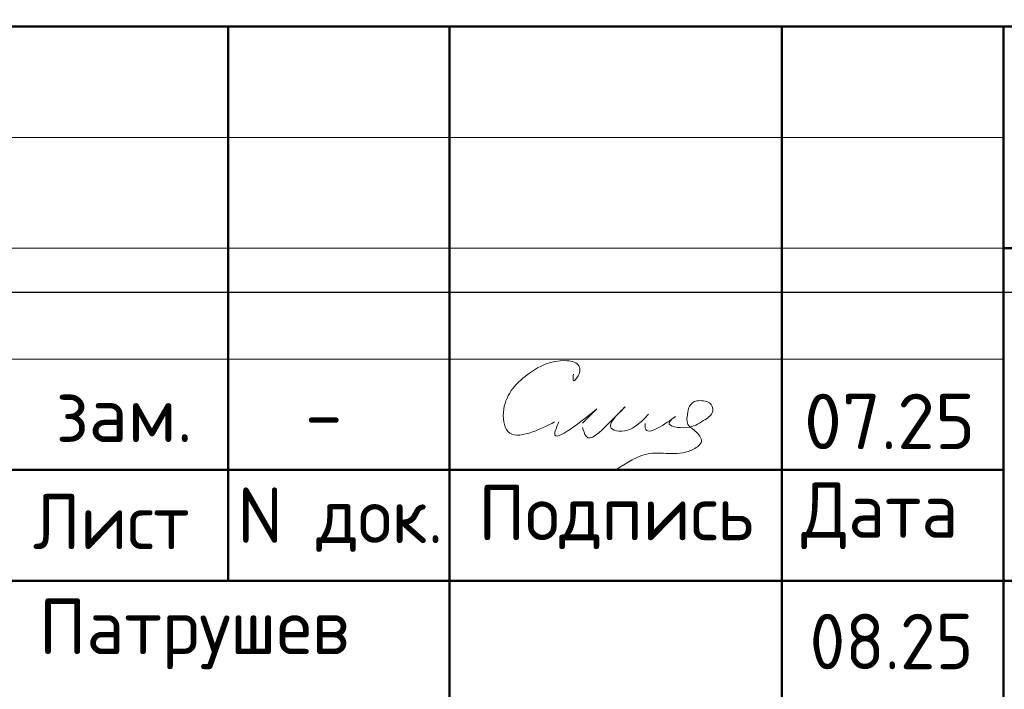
# Model space of a CAD drawing. Header units: millimetres. Extents: x 0 to 21000, y 0 to 14850.
# Tile 10 of 17: x 12530 to 14752, y 1505 to 3015. Entities that reach past the tile are written whole.
import ezdxf

# ---------------------------------------------------------------- set-up
doc = ezdxf.new("R2010")
doc.units = ezdxf.units.MM
doc.layers.add('Standard', color=7, linetype='Continuous', lineweight=25)
doc.styles.add('ISOCPEUR', font='txt')

msp = doc.modelspace()

# ---------------------------------------------------------------- linework, layer by layer
at = {"layer": 'Standard', "color": 7, "linetype": 'Continuous', "lineweight": 50, "transparency": 33554687}
for p, q in [((11500, 3000), (20750, 3000)), ((13000, 1750), (13000, 3000)), ((13500, 250), (13500, 3000)), ((14250, 250), (14250, 3000)), ((14750, 250), (14750, 3000)), ((14750, 2500), (20750, 2500)), ((11500, 2000), (14750, 2000)), ((11500, 2000), (14750, 2000)), ((11500, 1750), (14750, 1750)), ((11500, 1750), (14750, 1750)), ((14750, 1750), (20750, 1750))]:
    msp.add_line(p, q, dxfattribs=at)
at = {"layer": 'Standard', "color": 7, "linetype": 'Continuous', "lineweight": 13, "transparency": 33554687}
for p, q in [((11500, 2750), (14750, 2750)), ((11500, 2500), (14750, 2500)), ((11500, 2250), (14750, 2250))]:
    msp.add_line(p, q, dxfattribs=at)
at = {"layer": 'Standard', "color": 254, "linetype": 'Continuous', "lineweight": -3, "true_color": 0xc4c4ff, "transparency": 33554687}
msp.add_lwpolyline([(3305.8, 2400.7), (17165.3, 2400.7), (17165.3, 12395.5), (3305.8, 12395.5), (3305.8, 2400.7)], dxfattribs=at)
msp.add_lwpolyline([(3305.8, 2400.7), (17165.3, 2400.7), (17165.3, 12395.5), (3305.8, 12395.5), (3305.8, 2400.7)], dxfattribs=at)
at = {"layer": 'Standard', "color": 250, "linetype": 'Continuous', "lineweight": 18, "true_color": 0x2d2d2d, "transparency": 33554687}
for points, start_tangent, end_tangent in [([(13779.6, 2216.3), (13779.6, 2201.3), (13790.2, 2211.9), (13790.2, 2236.9), (13760.8, 2246.5), (13680.5, 2218.5), (13622.2, 2136.8), (13631.5, 2086.7), (13736.6, 2108.2)], (-0.002121, -0.014264), (0.012144, 0.006193)), ([(14009.7, 2120.5), (13995.5, 2106.3), (14034.5, 2095.7), (14072.6, 2111.2), (14093.8, 2132.4), (14086.5, 2151.5), (14073.1, 2155.7), (14058.1, 2155.7), (14041.2, 2143.9), (14036.8, 2125.2), (14036.8, 2105.2), (14054.4, 2087.5), (14068.2, 2064.5), (14050.5, 2046.9), (14001.5, 2036.8), (13951.5, 2036.8), (13875.7, 2000)], (-0.010143, -0.007596), (-0.008643, -0.005847)), ([(13746.6, 2108.2), (13737.4, 2082.4), (13832.1, 2137.6)], (-0.004545, -0.010871), (0.01343, 0.010823)), ([(13800.3, 2095.8), (13807.9, 2076.1), (13860.7, 2106.9), (13896.1, 2142.2), (13878.4, 2124.5), (13864.3, 2094.6), (13882.2, 2087.8), (13927.4, 2104.4), (13948.7, 2125.6)], (0.003, -0.011121), (0.006762, 0.007385)), ([(13948.7, 2125.6), (13947.6, 2124.5), (13932.2, 2108.6), (13921.7, 2099.9), (13912.3, 2094.1), (13903.5, 2090.3), (13895, 2088.2), (13886.3, 2087.6), (13877.6, 2088.4), (13870.7, 2090.3), (13866.5, 2092.5), (13864.3, 2094.6), (13863.2, 2096.6), (13862.8, 2099.2), (13863.4, 2102.8), (13865.6, 2107.9), (13871, 2115.8), (13882.4, 2128.8), (13896.1, 2142.2), (13896.6, 2142.6), (13896.6, 2142.6), (13896.6, 2142.6), (13896.6, 2142.6), (13896.6, 2142.6), (13896.3, 2142.3), (13873.9, 2119.8), (13842.1, 2089), (13830.4, 2079.3), (13823, 2074.8), (13818.1, 2073), (13814.5, 2072.6), (13811.8, 2073.2), (13809.4, 2074.6), (13807.1, 2077.1), (13804.5, 2082.3), (13800.3, 2095.8)], (-0.006753, -0.007375), (-0.00255, 0.009682)), ([(13832.1, 2137.6), (13800.3, 2105.8)], (-0.007071, -0.007071), (-0.007071, -0.007071)), ([(13941.6, 2104.4), (13941.6, 2094.4), (14009.7, 2120.5)], (-0.000563, -0.010819), (0.013445, 0.009544))]:
    msp.add_spline(points, degree=3, dxfattribs=dict(at, start_tangent=start_tangent, end_tangent=end_tangent))

# ---------------------------------------------------------------- texts
at = {"layer": 'Standard', "color": 7, "linetype": 'Continuous', "lineweight": 25, "transparency": 33554687, "char_height": 125, "style": 'ISOCPEUR'}
for s, insert, width, attachment_point in [('\\A1;{\\fISOCPEUR|i0|b0;\\H125.000000;\\W1.000000;\\C7;зам.}\\P', (12765.9, 2188), 376.705, 2), ('\\A1;{\\fISOCPEUR|i0|b0;\\H125.000000;\\W1.000000;\\C7;07.25}\\P', (14493.1, 2171.9), 446.212, 2), ('\\A1;{\\fISOCPEUR|i0|b0;\\H125.000000;\\W1.000000;\\C7;-}\\P', (13215.9, 2188), 136.111, 2), ('\\W0.94;Лист', (12559.6, 1821.4), 433.463, 7), ('\\W0.95;N док.', (13021.3, 1815.3), 534.063, 7), ('\\W0.96;Подпись', (13564.7, 1821.4), 672.14, 7), ('\\W0.94;Дата', (14293.8, 1821.4), 483.868, 7), ('\\W0.97;Патрушев', (12573, 1550.6), 835.093, 7), ('\\W0.94;08.25', (14312.5, 1550.6), 445.84, 7)]:
    msp.add_mtext(s, dxfattribs=dict(at, insert=insert, width=width, attachment_point=attachment_point))

doc.saveas('drawing.dxf')
